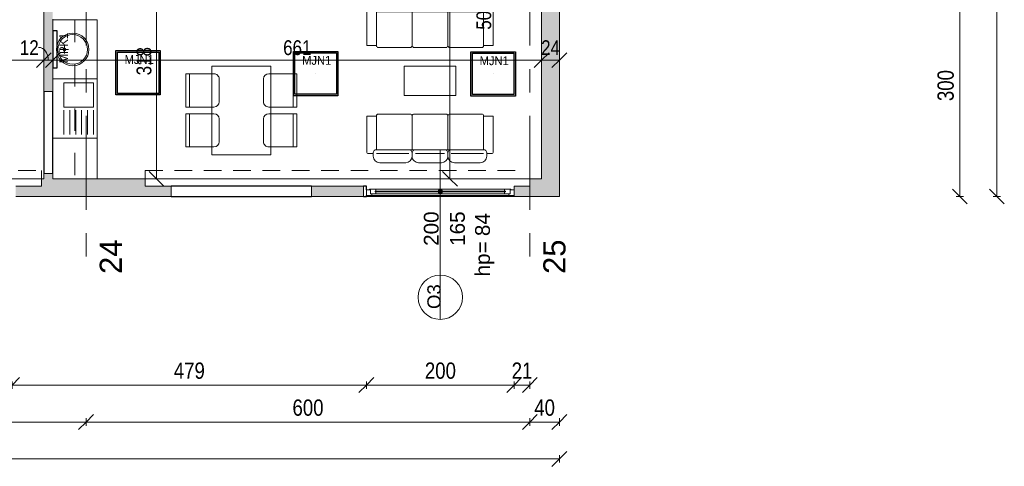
# Model space of a CAD drawing. Header units: centimetres. Extents: x -1631 to 21770, y -8842 to 3590.
# Tile 117 of 142: x 498 to 1829, y -257 to 348. Entities that reach past the tile are written whole.
import ezdxf

# ---------------------------------------------------------------- set-up
doc = ezdxf.new("R2010")
doc.units = ezdxf.units.CM
for name, pattern in [('Dash', [60, 30, -30]), ('Oś', [222.25, 127, -31.75, 31.75, -31.75]), ('Ponad', [39.688, 23.813, -15.875])]:
    doc.linetypes.add(name, pattern=pattern)
for name, color, linetype, lineweight in [('A-ANNO-DIMS', 211, 'Continuous', 13), ('A-ANNO-DIMS-100', 211, 'Continuous', 13), ('A-FLOR-OVHD', 1, 'Ponad', 9), ('A-GENM', 13, 'Continuous', 9), ('A-GLAZ', 151, 'Continuous', 13), ('A-GLAZ-IDEN', 152, 'Continuous', 13), ('A-WALL', 113, 'Continuous', 13), ('A-WALL-PATT', 111, 'Continuous', 13), ('I-FURN', 30, 'Continuous', 9), ('P-SANR-FIXT', 6, 'Continuous', 9), ('S-GRID', 1, 'Continuous', 13), ('S-GRID-IDEN', 1, 'Continuous', 13)]:
    doc.layers.add(name, color=color, linetype=linetype, lineweight=lineweight)
doc.layers.add('E_oprawy', color=12, linetype='Continuous')
doc.styles.add('Arial', font='arial.ttf', dxfattribs={"width": 0.9, "height": 18})
doc.styles.add('Arial Narrow_1', font='ARIALN.TTF', dxfattribs={"height": 22})
doc.styles.add('Arial Narrow_5', font='ARIALN.TTF', dxfattribs={"height": 20})
doc.styles.add('Arial_10', font='arial.ttf', dxfattribs={"height": 20})
doc.styles.add('Arial_13', font='arial.ttf', dxfattribs={"height": 0.2})
doc.styles.add('Arial_7', font='arial.ttf', dxfattribs={"height": 30})
doc.styles.add('Arial_8', font='arial.ttf', dxfattribs={"height": 18})
doc.dimstyles.new('Diagonal_1_100__0_1_', dxfattribs={"dimscale": 30.48, "dimtxt": 22.515481, "dimasz": 0.656168, "dimexe": 0.164042, "dimexo": 0.0625, "dimgap": 0.065617, "dimtad": 1, "dimdec": 1, "dimrnd": 0.1, "dimdsep": 46, "dimtxsty": 'Arial Narrow_1', "dimblk1": 'OBLIQUE', "dimblk2": 'OBLIQUE', "dimsah": 1, "dimcen": 0.09, "dimazin": 0, "dimtfac": 1, "dimtdec": 4, "dimtix": 1, "dimtmove": 0, "dimatfit": 3, "dimfxl": 0, "dimtvp": 1, "dimtolj": 1, "dimtzin": 0, "dimarcsym": 0})
doc.dimstyles.new('Diagonal_1_100__0__wewnętrzne', dxfattribs={"dimscale": 30.48, "dimtxt": 20.468619, "dimasz": 0.656168, "dimexe": 0.164042, "dimexo": 0.0625, "dimgap": 0.032808, "dimtad": 1, "dimdec": 0, "dimdsep": 46, "dimtxsty": 'Arial Narrow_5', "dimblk1": 'OBLIQUE', "dimblk2": 'OBLIQUE', "dimsah": 1, "dimcen": 0.09, "dimazin": 0, "dimtfac": 1, "dimtdec": 4, "dimtix": 1, "dimtmove": 0, "dimatfit": 3, "dimfxl": 0, "dimtvp": 1, "dimtolj": 1, "dimtzin": 0, "dimarcsym": 0})
doc.dimstyles.new('Diagonal_1_100__0__wewnętrzne_1', dxfattribs={"dimscale": 30.48, "dimtxt": 20.468619, "dimasz": 0.656168, "dimexe": 0.164042, "dimexo": 0.0625, "dimgap": 0.032808, "dimtad": 1, "dimdec": 0, "dimdsep": 46, "dimtxsty": 'Arial Narrow_5', "dimblk1": 'OBLIQUE', "dimblk2": 'OBLIQUE', "dimsah": 1, "dimcen": 0.09, "dimazin": 0, "dimtfac": 1, "dimtdec": 4, "dimtix": 1, "dimtmove": 1, "dimatfit": 3, "dimfxl": 0, "dimtvp": 1, "dimtolj": 1, "dimtzin": 0, "dimarcsym": 0})
doc.dimstyles.new('Diagonal_1_100__0__wewnętrzne_2', dxfattribs={"dimscale": 30.48, "dimtxt": 20.468619, "dimasz": 0.656168, "dimexe": 0.164042, "dimexo": 0.0625, "dimgap": 0.032808, "dimtad": 1, "dimdec": 0, "dimdsep": 46, "dimtxsty": 'Arial Narrow_5', "dimblk1": 'OBLIQUE', "dimblk2": 'OBLIQUE', "dimsah": 1, "dimcen": 0.09, "dimazin": 0, "dimtfac": 1, "dimtdec": 4, "dimtix": 1, "dimtmove": 2, "dimatfit": 3, "dimfxl": 0, "dimtvp": 1, "dimtolj": 1, "dimtzin": 0, "dimarcsym": 0})

# ---------------------------------------------------------------- blocks, each defined once
blk = doc.blocks.new('Blat - Blat-2179329-6_piętro IV __13_80 m_ - stan projektowany')
at = {"layer": 'I-FURN'}
for p, q in [((0, 0), (120, 0)), ((0, -80), (0, 0)), ((120, 0), (120, -80)), ((120, -80), (0, -80))]:
    blk.add_line(p, q, dxfattribs=at)
blk = doc.blocks.new('krzesło - krzesło-1270919-6_piętro IV __13_80 m_ - stan projektowany')
at = {"layer": 'I-FURN'}
for p, q in [((-22.5, -22.5), (-22.5, 15.5)), ((-15.5, 22.5), (15.5, 22.5)), ((22.5, 15.5), (22.5, -22.5)), ((22.5, -17.5), (-22.5, -17.5)), ((22.5, -22.5), (-22.5, -22.5))]:
    blk.add_line(p, q, dxfattribs=at)
for centre, start, end in [((-15.5, 15.5), 90, 180), ((15.5, 15.5), 360, 90)]:
    blk.add_arc(centre, 7, start, end, dxfattribs=at)
blk = doc.blocks.new('krzesło - krzesło-823058-6_piętro IV __13_80 m_ - stan projektowany')
at = {"layer": 'I-FURN'}
for p, q in [((-22.5, 22.5), (-22.5, -15.5)), ((22.5, 22.5), (-22.5, 22.5)), ((22.5, 17.5), (-22.5, 17.5)), ((22.5, -15.5), (22.5, 22.5)), ((-15.5, -22.5), (15.5, -22.5))]:
    blk.add_line(p, q, dxfattribs=at)
for centre, start, end in [((-15.5, -15.5), 180, 270), ((15.5, -15.5), 270, 0)]:
    blk.add_arc(centre, 7, start, end, dxfattribs=at)
blk = doc.blocks.new('Blat - Blat-1245948-6_piętro IV __13_80 m_ - stan projektowany')
at = {"layer": 'I-FURN'}
for p, q in [((0, 40), (0, 0)), ((70, 40), (0, 40)), ((70, 0), (70, 40)), ((0, 0), (70, 0))]:
    blk.add_line(p, q, dxfattribs=at)
blk = doc.blocks.new('kanapa 3 siedziska - kanapa-819259-6_piętro IV __13_80 m_ - stan projektowany')
at = {"layer": 'I-FURN'}
for p, q in [((-68, 33.9), (-32.9, 33.9)), ((-15.4, 33.9), (15.4, 33.9)), ((32.9, 33.9), (68, 33.9)), ((-85.6, -29.3), (-85.6, 18.9)), ((-76.8, 21.5), (-82.9, 21.5)), ((-76.8, 20.7), (-76.8, 25.1)), ((-72.4, 21.5), (-28.7, 21.5)), ((-72.4, 16.3), (-72.4, -29.3)), ((-24.1, 16.3), (-72.4, 16.3)), ((-24.1, 25.1), (-24.1, 20.7)), ((-24.1, 16.3), (-24.1, -29.3)), ((24.1, 16.3), (-24.1, 16.3)), ((19.6, 21.5), (-19.6, 21.5)), ((24.1, 25.1), (24.1, 20.7)), ((72.4, 16.3), (24.1, 16.3)), ((24.1, -29.3), (24.1, 16.3)), ((28.5, 21.5), (34.7, 21.5)), ((72.4, 21.5), (28.7, 21.5)), ((72.4, -29.3), (72.4, 16.3)), ((76.8, 25.1), (76.8, 20.7)), ((76.8, 21.5), (82.9, 21.5)), ((85.6, 18.9), (85.6, -29.3)), ((-72.4, -29.3), (-85.6, -29.3)), ((-26.8, -31.9), (-69.8, -31.9)), ((-21.5, -31.9), (21.5, -31.9)), ((26.8, -31.9), (69.8, -31.9)), ((85.6, -29.3), (72.4, -29.3))]:
    blk.add_line(p, q, dxfattribs=at)
for centre, radius, start, end in [((-68, 25.1), 8.77, 90, 180), ((-32.9, 25.1), 8.77, 0, 90), ((-15.4, 25.1), 8.77, 90, 180), ((15.4, 25.1), 8.77, 360, 90), ((32.9, 25.1), 8.77, 90, 180), ((68, 25.1), 8.77, 0, 90), ((-82.9, 18.9), 2.63, 90, 180), ((-72.4, 20.7), 4.39, 180, 270), ((-28.5, 20.7), 4.39, 270, 0), ((-19.7, 20.7), 4.39, 180, 270), ((19.7, 20.7), 4.39, 270, 360), ((28.5, 20.7), 4.39, 180, 270), ((72.4, 20.7), 4.39, 270, 0), ((82.9, 18.9), 2.63, 0, 90), ((-69.8, -29.3), 2.63, 180, 270), ((-26.8, -29.3), 2.63, 270, 0), ((-21.5, -29.3), 2.63, 180, 270), ((21.5, -29.3), 2.63, 270, 0), ((26.8, -29.3), 2.63, 180, 270), ((69.8, -29.3), 2.63, 270, 0)]:
    blk.add_arc(centre, radius, start, end, dxfattribs=at)
blk = doc.blocks.new('kanapa 3 siedziska - kanapa-1274575-6_piętro IV __13_80 m_ - stan projektowany')
at = {"layer": 'I-FURN'}
for p, q in [((-85.6, 29.3), (-85.6, -18.9)), ((-72.4, 29.3), (-85.6, 29.3)), ((-72.4, -16.3), (-72.4, 29.3)), ((-26.8, 31.9), (-69.8, 31.9)), ((-24.1, -16.3), (-24.1, 29.3)), ((-21.5, 31.9), (21.5, 31.9)), ((24.1, 29.3), (24.1, -16.3)), ((26.8, 31.9), (69.8, 31.9)), ((85.6, 29.3), (72.4, 29.3)), ((72.4, 29.3), (72.4, -16.3)), ((85.6, -18.9), (85.6, 29.3)), ((-76.8, -21.5), (-82.9, -21.5)), ((-76.8, -20.7), (-76.8, -25.1)), ((-24.1, -16.3), (-72.4, -16.3)), ((-72.4, -21.5), (-28.7, -21.5)), ((24.1, -16.3), (-24.1, -16.3)), ((-24.1, -25.1), (-24.1, -20.7)), ((19.6, -21.5), (-19.6, -21.5)), ((72.4, -16.3), (24.1, -16.3)), ((24.1, -25.1), (24.1, -20.7)), ((28.5, -21.5), (34.7, -21.5)), ((72.4, -21.5), (28.7, -21.5)), ((76.8, -25.1), (76.8, -20.7)), ((76.8, -21.5), (82.9, -21.5)), ((-68, -33.9), (-32.9, -33.9)), ((-15.4, -33.9), (15.4, -33.9)), ((32.9, -33.9), (68, -33.9))]:
    blk.add_line(p, q, dxfattribs=at)
for centre, radius, start, end in [((-69.8, 29.3), 2.63, 90, 180), ((-26.8, 29.3), 2.63, 360, 90), ((-21.5, 29.3), 2.63, 90, 180), ((21.5, 29.3), 2.63, 360, 90), ((26.8, 29.3), 2.63, 90, 180), ((69.8, 29.3), 2.63, 360, 90), ((-82.9, -18.9), 2.63, 180, 270), ((-72.4, -20.7), 4.39, 90, 180), ((-68, -25.1), 8.77, 180, 270), ((-32.9, -25.1), 8.77, 270, 360), ((-28.5, -20.7), 4.39, 360, 90), ((-19.7, -20.7), 4.39, 90, 180), ((-15.4, -25.1), 8.77, 180, 270), ((15.4, -25.1), 8.77, 270, 0), ((19.7, -20.7), 4.39, 0, 90), ((28.5, -20.7), 4.39, 90, 180), ((32.9, -25.1), 8.77, 180, 270), ((68, -25.1), 8.77, 270, 360), ((72.4, -20.7), 4.39, 360, 90), ((82.9, -18.9), 2.63, 270, 0)]:
    blk.add_arc(centre, radius, start, end, dxfattribs=at)
blk = doc.blocks.new('Blat - Blat-2458767-6_piętro IV __13_80 m_ - stan projektowany')
at = {"layer": 'I-FURN', "linetype": 'Dash'}
for p, q in [((215, 0), (215, -30)), ((215, -30), (0, -30))]:
    blk.add_line(p, q, dxfattribs=at)
blk = doc.blocks.new('Blat - Blat-V19-6_piętro IV __13_80 m_ - stan projektowany')
at = {"layer": 'I-FURN'}
for p, q in [((0, 60), (0, 0)), ((80, 60), (0, 60)), ((80, 0), (80, 60))]:
    blk.add_line(p, q, dxfattribs=at)
blk = doc.blocks.new('zlewozmywak jednokomorowy - Type 1-2176593-6_piętro IV __13_80 m_ - stan projektowany')
at = {"layer": 'A-GENM'}
for p, q in [((-27.5, -66), (-27.5, -6)), ((52.5, -6), (52.5, -66)), ((-22.5, -21), (10.5, -21)), ((14.5, -61), (14.5, -21)), ((14.5, -21), (47.5, -21)), ((47.5, -21), (47.5, -61)), ((10.5, -29), (-22.5, -29)), ((10.5, -37), (-22.5, -37)), ((10.5, -45), (-22.5, -45)), ((10.5, -53), (-22.5, -53)), ((52.5, -66), (-27.5, -66)), ((10.5, -61), (-22.5, -61)), ((47.5, -61), (14.5, -61))]:
    blk.add_line(p, q, dxfattribs=at)
blk = doc.blocks.new('umywalka okrągła d _44cm stal nierdzewna - Type 1-2356172-6_piętro IV __13_80 m_ - stan projektowany')
at = {"layer": 'P-SANR-FIXT'}
for p, q in [((7, -21.9), (18, -21.9)), ((12.5, -16.4), (12.5, -27.4))]:
    blk.add_line(p, q, dxfattribs=at)
for centre, radius in [((12.5, -33), 22), ((12.5, -33), 20), ((12.5, -21.9), 1.9)]:
    blk.add_circle(centre, radius, dxfattribs=at)
blk = doc.blocks.new('Blat - Blat-2460421-6_piętro IV __13_80 m_ - stan projektowany')
at = {"layer": 'I-FURN'}
for p, q in [((0, 60), (0, 0)), ((55, 60), (0, 60))]:
    blk.add_line(p, q, dxfattribs=at)
blk = doc.blocks.new('Okno - automatyczna etykieta - 200x165 _projektowane_-2623157-6_piętro IV __13_80 m_ - stan projektowany')
at = {"layer": 'A-GLAZ'}
for p, q in [((-92.5, 5.5), (-100, 5.5)), ((-100, 5.5), (-100, -2)), ((-100, 5.5), (100, 5.5)), ((-87, 3.5), (-94.5, 3.5)), ((-94.5, 3.5), (-94.5, -2)), ((-94.5, -2), (-94.5, 3.5)), ((-94.5, 3.5), (-92.5, 3.5)), ((-92.5, 3.5), (-92.5, 5.5)), ((92.5, 5.5), (-92.5, 5.5)), ((88, 0.75), (-88, 0.75)), ((-88, 0.75), (-88, -0.25)), ((-88, -0.25), (-88, 0.75)), ((-88, 0.75), (-87, 0.75)), ((-87, 0.75), (-87, 3.5)), ((87, 3.5), (-87, 3.5)), ((2.5, 2.25), (-2.5, 2.25)), ((-2.5, 2.25), (-2.5, -1.75)), ((2.5, -1.75), (2.5, 2.25)), ((94.5, 3.5), (87, 3.5)), ((87, 3.5), (87, 0.75)), ((87, 0.75), (88, 0.75)), ((88, -0.25), (88, 0.75)), ((88, 0.75), (88, -0.25)), ((100, 5.5), (92.5, 5.5)), ((92.5, 5.5), (92.5, 3.5)), ((92.5, 3.5), (94.5, 3.5)), ((94.5, -2), (94.5, 3.5)), ((94.5, 3.5), (94.5, -2)), ((100, -2), (100, 5.5)), ((-100, -2), (-94.5, -2)), ((-94.5, -2), (-95.5, -2)), ((-95.5, -2), (-95.5, -3)), ((-95.5, -3), (-87, -3)), ((-88, -0.25), (88, -0.25)), ((-87, -0.25), (-88, -0.25)), ((-87, -3), (-87, -0.25)), ((87, -3), (-87, -3)), ((-2.5, -1.75), (2.5, -1.75)), ((87, -0.25), (87, -3)), ((88, -0.25), (87, -0.25)), ((87, -3), (95.5, -3)), ((95.5, -2), (94.5, -2)), ((94.5, -2), (100, -2)), ((95.5, -3), (95.5, -2))]:
    blk.add_line(p, q, dxfattribs=at)
blk = doc.blocks.new('DIMBLOCK1-6_piętro IV __13_80 m_ - stan projektowany')
at = {"layer": 'A-ANNO-DIMS-100', "transparency": 16777216}
for p, q in [((-1252.6, -246.8), (-1242.6, -236.8)), ((1227.4, -246.8), (1237.4, -236.8)), ((-1252.6, -246.8), (-1262.6, -256.8)), ((-1252.6, -241.8), (-1252.6, -251.8)), ((-1252.6, -246.8), (-1252.6, -241.8)), ((-1252.6, -246.8), (1227.4, -246.8)), ((1227.4, -246.8), (1217.4, -256.8)), ((1227.4, -241.8), (1227.4, -251.8)), ((1227.4, -246.8), (1227.4, -241.8))]:
    blk.add_line(p, q, dxfattribs=at)
at = {"layer": 'A-ANNO-DIMS-100', "color": 0, "transparency": 16777216, "insert": (-40.5, -216.3), "char_height": 22, "width": 66.903, "attachment_point": 1, "line_spacing_factor": 0.974696, "style": 'Arial Narrow_1'}
blk.add_mtext('2480', dxfattribs=at)
blk = doc.blocks.new('_Oblique')
at = {"color": 0, "linetype": 'ByBlock', "lineweight": -2}
blk.add_line((-0.5, -0.5), (0.5, 0.5), dxfattribs=at)
blk = doc.blocks.new('DIMBLOCK2-6_piętro IV __13_80 m_ - stan projektowany')
at = {"layer": 'A-ANNO-DIMS-100', "transparency": 16777216}
for p, q in [((1187.4, -196.8), (1177.4, -206.8)), ((1187.4, -196.8), (1197.4, -186.8)), ((1187.4, -191.8), (1187.4, -201.8)), ((1187.4, -196.8), (1187.4, -191.8)), ((1227.4, -196.8), (1187.4, -196.8)), ((1227.4, -196.8), (1217.4, -206.8)), ((1227.4, -196.8), (1237.4, -186.8)), ((1227.4, -191.8), (1227.4, -201.8)), ((1227.4, -196.8), (1227.4, -191.8))]:
    blk.add_line(p, q, dxfattribs=at)
at = {"layer": 'A-ANNO-DIMS-100', "color": 0, "transparency": 16777216, "insert": (1193.4, -166.3), "char_height": 22, "width": 33.452, "attachment_point": 1, "line_spacing_factor": 0.974696, "style": 'Arial Narrow_1'}
blk.add_mtext('40', dxfattribs=at)
blk = doc.blocks.new('DIMBLOCK3-6_piętro IV __13_80 m_ - stan projektowany')
at = {"layer": 'A-ANNO-DIMS-100', "transparency": 16777216}
for p, q in [((587.4, -196.8), (577.4, -206.8)), ((587.4, -196.8), (597.4, -186.8)), ((587.4, -191.8), (587.4, -201.8)), ((587.4, -196.8), (587.4, -191.8)), ((1187.4, -196.8), (587.4, -196.8)), ((1187.4, -196.8), (1177.4, -206.8)), ((1187.4, -196.8), (1197.4, -186.8)), ((1187.4, -191.8), (1187.4, -201.8)), ((1187.4, -196.8), (1187.4, -191.8))]:
    blk.add_line(p, q, dxfattribs=at)
at = {"layer": 'A-ANNO-DIMS-100', "color": 0, "transparency": 16777216, "insert": (866.5, -166.3), "char_height": 22, "width": 50.177, "attachment_point": 1, "line_spacing_factor": 0.974696, "style": 'Arial Narrow_1'}
blk.add_mtext('600', dxfattribs=at)
blk = doc.blocks.new('DIMBLOCK4-6_piętro IV __13_80 m_ - stan projektowany')
at = {"layer": 'A-ANNO-DIMS-100', "transparency": 16777216}
for p, q in [((-12.6, -196.8), (-22.6, -206.8)), ((-12.6, -196.8), (-2.6, -186.8)), ((-12.6, -191.8), (-12.6, -201.8)), ((-12.6, -196.8), (-12.6, -191.8)), ((587.4, -196.8), (-12.6, -196.8)), ((587.4, -196.8), (577.4, -206.8)), ((587.4, -196.8), (597.4, -186.8)), ((587.4, -191.8), (587.4, -201.8)), ((587.4, -196.8), (587.4, -191.8))]:
    blk.add_line(p, q, dxfattribs=at)
at = {"layer": 'A-ANNO-DIMS-100', "color": 0, "transparency": 16777216, "insert": (266.5, -166.3), "char_height": 22, "width": 50.177, "attachment_point": 1, "line_spacing_factor": 0.974696, "style": 'Arial Narrow_1'}
blk.add_mtext('600', dxfattribs=at)
blk = doc.blocks.new('DIMBLOCK9-6_piętro IV __13_80 m_ - stan projektowany')
at = {"layer": 'A-ANNO-DIMS-100', "transparency": 16777216}
for p, q in [((1819, 2848.3), (1809, 2858.3)), ((1814, 2848.3), (1824, 2848.3)), ((1819, 2848.3), (1814, 2848.3)), ((1819, 108.3), (1819, 2848.3)), ((1819, 2848.3), (1829, 2838.3)), ((1819, 108.3), (1809, 118.3)), ((1814, 108.3), (1824, 108.3)), ((1819, 108.3), (1814, 108.3)), ((1819, 108.3), (1829, 98.3))]:
    blk.add_line(p, q, dxfattribs=at)
at = {"layer": 'A-ANNO-DIMS-100', "color": 0, "transparency": 16777216, "insert": (1788.6, 1450.4), "char_height": 22, "width": 66.903, "attachment_point": 1, "rotation": 90, "line_spacing_factor": 0.974696, "style": 'Arial Narrow_1'}
blk.add_mtext('2740', dxfattribs=at)
blk = doc.blocks.new('DIMBLOCK17-6_piętro IV __13_80 m_ - stan projektowany')
at = {"layer": 'A-ANNO-DIMS-100', "transparency": 16777216}
for p, q in [((1769, 408.3), (1759, 418.3)), ((1764, 408.3), (1774, 408.3)), ((1769, 408.3), (1764, 408.3)), ((1769, 108.3), (1769, 408.3)), ((1769, 408.3), (1779, 398.3)), ((1769, 108.3), (1759, 118.3)), ((1764, 108.3), (1774, 108.3)), ((1769, 108.3), (1764, 108.3)), ((1769, 108.3), (1779, 98.3))]:
    blk.add_line(p, q, dxfattribs=at)
at = {"layer": 'A-ANNO-DIMS-100', "color": 0, "transparency": 16777216, "insert": (1738.6, 237.4), "char_height": 22, "width": 50.177, "attachment_point": 1, "rotation": 90, "line_spacing_factor": 0.974696, "style": 'Arial Narrow_1'}
blk.add_mtext('300', dxfattribs=at)
blk = doc.blocks.new('DIMBLOCK66-6_piętro IV __13_80 m_ - stan projektowany')
at = {"layer": 'A-ANNO-DIMS-100', "transparency": 16777216}
for p, q in [((682.6, 450.3), (672.6, 460.3)), ((677.6, 450.3), (687.6, 450.3)), ((682.6, 450.3), (677.6, 450.3)), ((682.6, 132.3), (682.6, 450.3)), ((682.6, 450.3), (692.6, 440.3)), ((682.6, 132.3), (672.6, 142.3)), ((677.6, 132.3), (687.6, 132.3)), ((682.6, 132.3), (677.6, 132.3)), ((682.6, 132.3), (692.6, 122.3))]:
    blk.add_line(p, q, dxfattribs=at)
at = {"layer": 'A-ANNO-DIMS-100', "color": 0, "transparency": 16777216, "insert": (655.7, 272.3), "char_height": 20, "width": 45.616, "attachment_point": 1, "rotation": 90, "line_spacing_factor": 0.974696, "style": 'Arial Narrow_5'}
blk.add_mtext('318', dxfattribs=at)
blk = doc.blocks.new('DIMBLOCK91-6_piętro IV __13_80 m_ - stan projektowany')
at = {"layer": 'A-ANNO-DIMS-100', "transparency": 16777216}
for p, q in [((1203.4, 292.9), (1193.4, 282.9)), ((1203.4, 292.9), (1213.4, 302.9)), ((1203.4, 287.9), (1203.4, 297.9)), ((1227.4, 292.9), (1203.4, 292.9)), ((1203.4, 292.9), (1203.4, 287.9)), ((1227.4, 292.9), (1217.4, 282.9)), ((1227.4, 292.9), (1237.4, 302.9)), ((1227.4, 287.9), (1227.4, 297.9)), ((1227.4, 292.9), (1227.4, 287.9))]:
    blk.add_line(p, q, dxfattribs=at)
at = {"layer": 'A-ANNO-DIMS-100', "color": 0, "transparency": 16777216, "insert": (1202.7, 319.7), "char_height": 20, "width": 30.411, "attachment_point": 1, "line_spacing_factor": 0.974696, "style": 'Arial Narrow_5'}
blk.add_mtext('24', dxfattribs=at)
blk = doc.blocks.new('DIMBLOCK92-6_piętro IV __13_80 m_ - stan projektowany')
at = {"layer": 'A-ANNO-DIMS-100', "transparency": 16777216}
for p, q in [((542.4, 292.9), (532.4, 282.9)), ((542.4, 292.9), (552.4, 302.9)), ((542.4, 287.9), (542.4, 297.9)), ((1203.4, 292.9), (542.4, 292.9)), ((542.4, 292.9), (542.4, 287.9)), ((1203.4, 292.9), (1193.4, 282.9)), ((1203.4, 292.9), (1213.4, 302.9)), ((1203.4, 287.9), (1203.4, 297.9)), ((1203.4, 292.9), (1203.4, 287.9))]:
    blk.add_line(p, q, dxfattribs=at)
at = {"layer": 'A-ANNO-DIMS-100', "color": 0, "transparency": 16777216, "insert": (853.9, 319.7), "char_height": 20, "width": 45.616, "attachment_point": 1, "line_spacing_factor": 0.974696, "style": 'Arial Narrow_5'}
blk.add_mtext('661', dxfattribs=at)
blk = doc.blocks.new('DIMBLOCK93-6_piętro IV __13_80 m_ - stan projektowany')
at = {"layer": 'A-ANNO-DIMS-100', "transparency": 16777216}
for p, q in [((530.4, 292.9), (520.4, 282.9)), ((530.4, 292.9), (540.4, 302.9)), ((530.4, 287.9), (530.4, 297.9)), ((542.4, 292.9), (530.4, 292.9)), ((530.4, 292.9), (530.4, 287.9)), ((542.4, 292.9), (532.4, 282.9)), ((542.4, 292.9), (552.4, 302.9)), ((542.4, 287.9), (542.4, 297.9)), ((542.4, 292.9), (542.4, 287.9))]:
    blk.add_line(p, q, dxfattribs=at)
blk.add_ellipse((523.3, 292.9), major_axis=(0, 17.2), ratio=0.759866, start_param=4.712389, end_param=6.283185, dxfattribs=at)
at = {"layer": 'A-ANNO-DIMS-100', "color": 0, "transparency": 16777216, "insert": (497.9, 319.7), "char_height": 20, "width": 30.411, "attachment_point": 1, "line_spacing_factor": 0.974696, "style": 'Arial Narrow_5'}
blk.add_mtext('12', dxfattribs=at)
blk = doc.blocks.new('DIMBLOCK94-6_piętro IV __13_80 m_ - stan projektowany')
at = {"layer": 'A-ANNO-DIMS-100', "transparency": 16777216}
for p, q in [((297.4, 292.9), (287.4, 282.9)), ((297.4, 292.9), (307.4, 302.9)), ((297.4, 287.9), (297.4, 297.9)), ((530.4, 292.9), (297.4, 292.9)), ((297.4, 292.9), (297.4, 287.9)), ((530.4, 292.9), (520.4, 282.9)), ((530.4, 292.9), (540.4, 302.9)), ((530.4, 287.9), (530.4, 297.9)), ((530.4, 292.9), (530.4, 287.9))]:
    blk.add_line(p, q, dxfattribs=at)
at = {"layer": 'A-ANNO-DIMS-100', "color": 0, "transparency": 16777216, "insert": (394.9, 319.7), "char_height": 20, "width": 45.616, "attachment_point": 1, "line_spacing_factor": 0.974696, "style": 'Arial Narrow_5'}
blk.add_mtext('233', dxfattribs=at)
blk = doc.blocks.new('DIMBLOCK120-6_piętro IV __13_80 m_ - stan projektowany')
at = {"layer": 'A-ANNO-DIMS-100', "transparency": 16777216}
for p, q in [((1079.5, 640.8), (1069.5, 650.8)), ((1074.5, 640.8), (1084.5, 640.8)), ((1079.5, 640.8), (1074.5, 640.8)), ((1079.5, 132.3), (1079.5, 640.8)), ((1079.5, 640.8), (1089.5, 630.8)), ((1079.5, 132.3), (1069.5, 142.3)), ((1084.5, 132.3), (1074.5, 132.3)), ((1079.5, 132.3), (1089.5, 122.3)), ((1079.5, 132.3), (1084.5, 132.3))]:
    blk.add_line(p, q, dxfattribs=at)
at = {"layer": 'A-ANNO-DIMS-100', "color": 0, "transparency": 16777216, "insert": (1115.2, 334), "char_height": 20, "width": 45.616, "attachment_point": 1, "rotation": 90, "line_spacing_factor": 0.974696, "style": 'Arial Narrow_5'}
blk.add_mtext('509', dxfattribs=at)
blk = doc.blocks.new('DIMBLOCK248-6_piętro IV __13_80 m_ - stan projektowany')
at = {"layer": 'A-ANNO-DIMS-100', "transparency": 16777216}
for p, q in [((1166.4, -146.8), (1176.4, -136.8)), ((1166.4, -141.8), (1166.4, -151.8)), ((1166.4, -146.8), (1166.4, -141.8)), ((1187.4, -146.8), (1197.4, -136.8)), ((1187.4, -141.8), (1187.4, -151.8)), ((1187.4, -146.8), (1187.4, -141.8)), ((1166.4, -146.8), (1156.4, -156.8)), ((1187.4, -146.8), (1166.4, -146.8)), ((1187.4, -146.8), (1177.4, -156.8))]:
    blk.add_line(p, q, dxfattribs=at)
at = {"layer": 'A-ANNO-DIMS-100', "color": 0, "transparency": 16777216, "insert": (1162.9, -116.3), "char_height": 22, "width": 33.452, "attachment_point": 1, "line_spacing_factor": 0.974696, "style": 'Arial Narrow_1'}
blk.add_mtext('21', dxfattribs=at)
blk = doc.blocks.new('DIMBLOCK249-6_piętro IV __13_80 m_ - stan projektowany')
at = {"layer": 'A-ANNO-DIMS-100', "transparency": 16777216}
for p, q in [((966.4, -146.8), (976.4, -136.8)), ((966.4, -141.8), (966.4, -151.8)), ((966.4, -146.8), (966.4, -141.8)), ((1166.4, -146.8), (1176.4, -136.8)), ((1166.4, -141.8), (1166.4, -151.8)), ((1166.4, -146.8), (1166.4, -141.8)), ((966.4, -146.8), (956.4, -156.8)), ((1166.4, -146.8), (966.4, -146.8)), ((1166.4, -146.8), (1156.4, -156.8))]:
    blk.add_line(p, q, dxfattribs=at)
at = {"layer": 'A-ANNO-DIMS-100', "color": 0, "transparency": 16777216, "insert": (1045.5, -116.3), "char_height": 22, "width": 50.177, "attachment_point": 1, "line_spacing_factor": 0.974696, "style": 'Arial Narrow_1'}
blk.add_mtext('200', dxfattribs=at)
blk = doc.blocks.new('DIMBLOCK250-6_piętro IV __13_80 m_ - stan projektowany')
at = {"layer": 'A-ANNO-DIMS-100', "transparency": 16777216}
for p, q in [((487.4, -146.8), (497.4, -136.8)), ((487.4, -141.8), (487.4, -151.8)), ((487.4, -146.8), (487.4, -141.8)), ((966.4, -146.8), (976.4, -136.8)), ((966.4, -141.8), (966.4, -151.8)), ((966.4, -146.8), (966.4, -141.8)), ((487.4, -146.8), (477.4, -156.8)), ((966.4, -146.8), (487.4, -146.8)), ((966.4, -146.8), (956.4, -156.8))]:
    blk.add_line(p, q, dxfattribs=at)
at = {"layer": 'A-ANNO-DIMS-100', "color": 0, "transparency": 16777216, "insert": (706, -116.3), "char_height": 22, "width": 50.177, "attachment_point": 1, "line_spacing_factor": 0.974696, "style": 'Arial Narrow_1'}
blk.add_mtext('479', dxfattribs=at)
blk = doc.blocks.new('Okno_LD_typ 100 - metka _ wys_parapetu-2491833-6_piętro IV __13_80 m_ - stan projektowany')
at = {"layer": 'A-GLAZ-IDEN'}
blk.add_line((0, 1.892), (0, -0.392), dxfattribs=at)
blk.add_circle((0, -0.092), 0.3, dxfattribs=at)
at = {"layer": 'A-GLAZ-IDEN', "insert": (0.471, 0.663), "char_height": 0.2, "width": 0.48783, "attachment_point": 3, "rotation": 90, "line_spacing_factor": 0.936439, "style": 'Arial_13', "bg_fill": 3, "box_fill_scale": 1.25, "bg_fill_color": 256, "bg_fill_true_color": 13158600, "bg_fill_transparency": 0}
blk.add_mtext('\\pxqr,t6.35,12.7,19.05,25.4,31.75,38.1,44.45,50.8,57.15,63.5,69.85,76.2,82.55,88.9,95.25,101.6,107.95,114.3,120.65,127,133.35,139.7,146.05,152.4,158.75,165.1,171.45,177.8,184.15,190.5,196.85,203.2;{hp= }', dxfattribs=at)
blk = doc.blocks.new('MJN1')
at = {"layer": 'E_oprawy', "linetype": 'ByBlock'}
h = blk.add_hatch(color=256, dxfattribs=at)
h.paths.add_polyline_path([(-30, -30), (-30, 30), (30, 30), (30, -30)])
h.paths.add_polyline_path([(-28, -28), (-28, 28), (28, 28), (28, -28)], flags=16)
for points in [[(-30, -30), (-30, 30), (30, 30), (30, -30)], [(-28, -28), (-28, 28), (28, 28), (28, -28)]]:
    blk.add_lwpolyline(points, close=True, dxfattribs=at)
blk.add_circle((0, 0), 0.0000001, dxfattribs=at)
at = {"layer": 'E_oprawy', "color": 4, "style": 'Arial', "width": 0.9}
blk.add_text('MJN1', height=12, dxfattribs=at).set_placement((-18.3, 11.9))
blk = doc.blocks.new('MPK1')
at = {"layer": 'E_oprawy', "linetype": 'ByBlock'}
blk.add_lwpolyline([(0, 6), (0, 0), (50, 0), (50, 6)], close=True, dxfattribs=at)
at = {"layer": 'E_oprawy'}
blk.add_circle((25, 0), 0.00001, dxfattribs=at)
at = {"layer": 'E_oprawy', "color": 4, "style": 'Arial', "width": 0.9}
blk.add_text('MPK1', height=12, rotation=180, dxfattribs=at).set_placement((43.9, 20.7))

msp = doc.modelspace()

# ---------------------------------------------------------------- hatches: boundary and pattern name
at = {"layer": 'A-WALL-PATT'}
h = msp.add_hatch(color=9, dxfattribs=at)
h.paths.add_polyline_path([(542.38, 132.33), (542.38, 139.33), (530.38, 139.33), (530.38, 132.33)], flags=0)
h.paths.add_polyline_path([(542.38, 250.33), (542.38, 465.83), (530.38, 465.83), (530.38, 250.33)], flags=0)
h.paths.add_polyline_path([(530.38, 657.83), (542.38, 657.83), (542.38, 660.33), (530.38, 660.33)], flags=0)
h.paths.add_polyline_path([(530.38, 781.33), (542.38, 781.33), (542.38, 1102.83), (530.38, 1102.83), (530.38, 788.28)], flags=0)
h.paths.add_polyline_path([(530.38, 1312.83), (542.38, 1312.83), (542.38, 1431.33), (530.38, 1431.33)], flags=0)
h.paths.add_polyline_path([(530.38, 1633.83), (542.38, 1633.83), (542.38, 2022.83), (530.38, 2022.83), (530.38, 1665.12)], flags=0)
h.paths.add_polyline_path([(542.38, 2173.83), (542.38, 2458.83), (530.38, 2458.83), (530.38, 2173.83)], flags=0)
h.paths.add_polyline_path([(530.38, 2593.83), (542.38, 2593.83), (542.38, 2824.33), (530.38, 2824.33), (530.38, 2634.27)], flags=0)
for points in [[(1227.38, 132.33), (1227.38, 393.33), (1203.38, 393.33), (1203.38, 132.33)], [(527.38, 108.33), (667.38, 108.33), (667.38, 132.33), (527.38, 132.33), (527.38, 122.33)], [(1187.38, 108.33), (1227.38, 108.33), (1227.38, 132.33), (1187.38, 132.33), (1187.38, 122.33)]]:
    msp.add_hatch(color=9, dxfattribs=at).paths.add_polyline_path(points, flags=0)
h = msp.add_hatch(color=9, dxfattribs=at)
h.paths.add_polyline_path([(-537.36, 108.33), (-532.62, 108.33), (-532.62, 122.33), (-552.62, 122.33), (-552.62, 108.33)], flags=0)
h.paths.add_polyline_path([(-327.62, 108.33), (-257.62, 108.33), (-257.62, 122.33), (-327.62, 122.33)], flags=0)
h.paths.add_polyline_path([(-47.62, 108.33), (22.38, 108.33), (22.38, 122.33), (-47.62, 122.33)], flags=0)
h.paths.add_polyline_path([(232.38, 108.33), (302.38, 108.33), (302.38, 122.33), (232.38, 122.33)], flags=0)
h.paths.add_polyline_path([(492.38, 108.33), (527.38, 108.33), (527.38, 122.33), (492.38, 122.33)], flags=0)
h = msp.add_hatch(color=9, dxfattribs=at)
h.paths.add_polyline_path([(667.38, 108.33), (702.38, 108.33), (702.38, 122.33), (667.38, 122.33)], flags=0)
h.paths.add_polyline_path([(892.38, 108.33), (962.38, 108.33), (962.38, 122.33), (892.38, 122.33)], flags=0)
h.paths.add_polyline_path([(1166.38, 108.33), (1187.38, 108.33), (1187.38, 122.33), (1166.38, 122.33), (1166.38, 109.83)], flags=0)

# ---------------------------------------------------------------- linework, layer by layer
at = {"layer": 'A-FLOR-OVHD'}
for p, q in [((297.38, 143.33), (527.38, 143.33)), ((527.38, 132.33), (527.38, 143.33)), ((667.38, 132.33), (667.38, 143.33)), ((667.38, 143.33), (1172.38, 143.33))]:
    msp.add_line(p, q, dxfattribs=at)
at = {"layer": 'A-WALL', "lineweight": 9}
for p, q in [((530.38, 465.83), (530.38, 250.33)), ((1203.38, 423.33), (1203.38, 132.33)), ((1227.38, 108.33), (1227.38, 423.33)), ((542.38, 250.33), (542.38, 348.33)), ((530.38, 139.33), (530.38, 132.33)), ((542.38, 132.33), (542.38, 139.33)), ((297.38, 132.33), (530.38, 132.33)), ((527.38, 122.33), (492.38, 122.33)), ((527.38, 132.33), (527.38, 122.33)), ((542.38, 132.33), (1203.38, 132.33)), ((667.38, 122.33), (667.38, 132.33)), ((702.38, 122.33), (667.38, 122.33)), ((962.38, 122.33), (892.38, 122.33)), ((1187.38, 122.33), (1166.38, 122.33)), ((1166.38, 122.33), (1166.38, 117.33)), ((1187.38, 132.33), (1187.38, 122.33)), ((492.38, 108.33), (702.38, 108.33)), ((892.38, 108.33), (962.38, 108.33)), ((1227.38, 108.33), (966.38, 108.33)), ((1166.38, 109.83), (1166.38, 108.33))]:
    msp.add_line(p, q, dxfattribs=at)
at = {"layer": 'A-WALL'}
for p, q in [((530.38, 250.33), (542.38, 250.33)), ((542.38, 139.33), (530.38, 139.33)), ((702.38, 108.33), (702.38, 122.33)), ((892.38, 122.33), (892.38, 108.33)), ((962.38, 108.33), (962.38, 122.33))]:
    msp.add_line(p, q, dxfattribs=at)
at = {"layer": 'A-WALL', "color": 7, "lineweight": 25}
for p, q in [((530.38, 250.33), (530.38, 139.33)), ((542.38, 139.33), (542.38, 250.33)), ((892.38, 122.33), (702.38, 122.33)), ((966.38, 122.33), (962.38, 122.33)), ((966.38, 117.33), (966.38, 122.33)), ((702.38, 108.33), (892.38, 108.33)), ((962.38, 108.33), (966.38, 108.33)), ((966.38, 108.33), (966.38, 109.83))]:
    msp.add_line(p, q, dxfattribs=at)
at = {"layer": 'S-GRID', "linetype": 'Oś'}
for p, q in [((587.38, 2884.27), (587.38, 27.13)), ((1187.38, 2884.27), (1187.38, 27.13))]:
    msp.add_line(p, q, dxfattribs=at)

# ---------------------------------------------------------------- block references
at = {"layer": 'A-GENM', "rotation": 90.00000000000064}
msp.add_blockref('zlewozmywak jednokomorowy - Type 1-2176593-6_piętro IV __13_80 m_ - stan projektowany', (536.38, 214.83), dxfattribs=at)
at = {"layer": 'A-GLAZ', "rotation": 180}
msp.add_blockref('Okno - automatyczna etykieta - 200x165 _projektowane_-2623157-6_piętro IV __13_80 m_ - stan projektowany', (1066.38, 115.33), dxfattribs=at)
at = {"layer": 'E_oprawy', "rotation": 270}
msp.add_blockref('MPK1', (542.38, 332.59), dxfattribs=at)
at = {"layer": 'E_oprawy'}
for p in [(657.81, 275.68), (897.86, 274.62), (1137.88, 274.16)]:
    msp.add_blockref('MJN1', p, dxfattribs=at)
at = {"layer": 'I-FURN'}
for name, p, rotation in [('kanapa 3 siedziska - kanapa-1274575-6_piętro IV __13_80 m_ - stan projektowany', (1052.48, 341.79), 180), ('Blat - Blat-V19-6_piętro IV __13_80 m_ - stan projektowany', (542.38, 347.33), 270.0000000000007), ('Blat - Blat-2179329-6_piętro IV __13_80 m_ - stan projektowany', (757.38, 164.87), 90.00000000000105), ('Blat - Blat-1245948-6_piętro IV __13_80 m_ - stan projektowany', (1087.48, 284.87), 180), ('krzesło - krzesło-823058-6_piętro IV __13_80 m_ - stan projektowany', (744.88, 251.87), 90.00000000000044), ('krzesło - krzesło-1270919-6_piętro IV __13_80 m_ - stan projektowany', (849.88, 251.87), 90.0000000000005), ('krzesło - krzesło-1270919-6_piętro IV __13_80 m_ - stan projektowany', (744.88, 197.87), 269.9999999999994), ('krzesło - krzesło-823058-6_piętro IV __13_80 m_ - stan projektowany', (849.88, 197.87), 269.9999999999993), ('kanapa 3 siedziska - kanapa-819259-6_piętro IV __13_80 m_ - stan projektowany', (1052.48, 187.94), 180), ('Blat - Blat-2460421-6_piętro IV __13_80 m_ - stan projektowany', (542.38, 187.33), 270.0000000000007)]:
    msp.add_blockref(name, p, dxfattribs=dict(at, rotation=rotation))
at = {"layer": 'I-FURN', "linetype": 'Dash', "rotation": 89.99999999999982}
msp.add_blockref('Blat - Blat-2458767-6_piętro IV __13_80 m_ - stan projektowany', (542.38, 132.33), dxfattribs=at)
at = {"layer": 'P-SANR-FIXT', "rotation": 90.00000000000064}
msp.add_blockref('umywalka okrągła d _44cm stal nierdzewna - Type 1-2356172-6_piętro IV __13_80 m_ - stan projektowany', (536.38, 294.83), dxfattribs=at)

# ---------------------------------------------------------------- texts
at = {"layer": 'S-GRID-IDEN', "char_height": 30, "width": 48.3, "attachment_point": 5, "rotation": 90, "line_spacing_factor": 0.936439, "style": 'Arial_7'}
for s, insert in [('\\pxqc,t4.23333,8.46667,12.7,16.93333,21.16667,25.4,29.63333,33.86667,38.1,42.33333,46.56667,50.8,55.03333,59.26667,63.5,67.73333,71.96667,76.2,80.43333,84.66667,88.9,93.13333,97.36667,101.6,105.83333,110.06667,114.3,118.53333,122.76667,127,131.23333,135.46667;{24}', (620.88, 26.79)), ('\\pxqc,t4.23333,8.46667,12.7,16.93333,21.16667,25.4,29.63333,33.86667,38.1,42.33333,46.56667,50.8,55.03333,59.26667,63.5,67.73333,71.96667,76.2,80.43333,84.66667,88.9,93.13333,97.36667,101.6,105.83333,110.06667,114.3,118.53333,122.76667,127,131.23333,135.46667;{25}', (1220.88, 26.79))]:
    msp.add_mtext(s, dxfattribs=dict(at, insert=insert))

# ---------------------------------------------------------------- dimensions: what is measured, and where the dimension line sits
at = {"layer": 'A-ANNO-DIMS'}
for base, p1, p2, angle, dimstyle, override, picture, middle in [((1818.99, 2848.33), (1813.99, 108.33), (1813.99, 2848.33), 90, 'Diagonal_1_100__0_1_', {"dimpost": '<>', "dimfxl": 2740}, 'DIMBLOCK9-6_piętro IV __13_80 m_ - stan projektowany', (1805.76, 1478.33)), ((682.57, 450.33), (677.57, 132.33), (677.57, 450.33), 90, 'Diagonal_1_100__0__wewnętrzne', {"dimpost": '<>', "dimfxl": 318}, 'DIMBLOCK66-6_piętro IV __13_80 m_ - stan projektowany', (671.36, 291.33)), ((1768.99, 408.33), (1763.99, 108.33), (1763.99, 408.33), 90, 'Diagonal_1_100__0_1_', {"dimpost": '<>', "dimfxl": 300}, 'DIMBLOCK17-6_piętro IV __13_80 m_ - stan projektowany', (1755.76, 258.33)), ((487.38, -146.77), (966.38, -141.77), (487.38, -141.77), 0, 'Diagonal_1_100__0_1_', {"dimpost": '<>', "dimfxl": 479}, 'DIMBLOCK250-6_piętro IV __13_80 m_ - stan projektowany', (726.88, -133.53)), ((966.38, -146.77), (1166.38, -141.77), (966.38, -141.77), 0, 'Diagonal_1_100__0_1_', {"dimpost": '<>', "dimfxl": 200}, 'DIMBLOCK249-6_piętro IV __13_80 m_ - stan projektowany', (1066.38, -133.53)), ((1166.38, -146.77), (1187.38, -141.77), (1166.38, -141.77), 0, 'Diagonal_1_100__0_1_', {"dimpost": '<>', "dimfxl": 21}, 'DIMBLOCK248-6_piętro IV __13_80 m_ - stan projektowany', (1176.88, -133.72))]:
    dim = msp.add_linear_dim(base=base, p1=p1, p2=p2, angle=angle, dimstyle=dimstyle, override=override, dxfattribs=at)
    dim.commit()
    dim.dimension.update_dxf_attribs({"geometry": picture, "text_midpoint": middle})
dim = msp.add_linear_dim(base=(1079.48404441, 640.82555458), p1=(1084.48404441, 132.32555458), p2=(1074.48404441, 640.82555458), angle=90, dimstyle='Diagonal_1_100__0__wewnętrzne_2', override={"dimpost": '<>', "dimfxl": 508.598319}, dxfattribs=at)
dim.commit()
dim.dimension.update_dxf_attribs({"geometry": 'DIMBLOCK120-6_piętro IV __13_80 m_ - stan projektowany', "text_midpoint": (1128.54607997, 356.82213552), "dimtype": 160, "text_rotation": 90})
for base, p1, p2, dimstyle, override, picture, middle in [((297.38, 292.9), (530.38, 287.9), (297.38, 287.9), 'Diagonal_1_100__0__wewnętrzne', {"dimpost": '<>', "dimfxl": 233}, 'DIMBLOCK94-6_piętro IV __13_80 m_ - stan projektowany', (413.88, 304.11)), ((542.38, 292.9), (1203.38, 287.9), (542.38, 287.9), 'Diagonal_1_100__0__wewnętrzne', {"dimpost": '<>', "dimfxl": 661}, 'DIMBLOCK92-6_piętro IV __13_80 m_ - stan projektowany', (872.88, 304.11)), ((1203.38, 292.9), (1227.38, 287.9), (1203.38, 287.9), 'Diagonal_1_100__0__wewnętrzne', {"dimpost": '<>', "dimfxl": 24}, 'DIMBLOCK91-6_piętro IV __13_80 m_ - stan projektowany', (1215.38, 303.94)), ((-12.62, -196.77), (587.38, -191.77), (-12.62, -191.77), 'Diagonal_1_100__0_1_', {"dimpost": '<>', "dimfxl": 600}, 'DIMBLOCK4-6_piętro IV __13_80 m_ - stan projektowany', (287.38, -183.53)), ((587.38, -196.77), (1187.38, -191.77), (587.38, -191.77), 'Diagonal_1_100__0_1_', {"dimpost": '<>', "dimfxl": 600}, 'DIMBLOCK3-6_piętro IV __13_80 m_ - stan projektowany', (887.38, -183.53)), ((1187.38, -196.77), (1227.38, -191.77), (1187.38, -191.77), 'Diagonal_1_100__0_1_', {"dimpost": '<>', "dimfxl": 40}, 'DIMBLOCK2-6_piętro IV __13_80 m_ - stan projektowany', (1207.38, -183.53)), ((1227.38, -246.77), (-1252.62, -241.77), (1227.38, -241.77), 'Diagonal_1_100__0_1_', {"dimpost": '<>', "dimfxl": 2480}, 'DIMBLOCK1-6_piętro IV __13_80 m_ - stan projektowany', (-12.62, -233.53))]:
    dim = msp.add_linear_dim(base=base, p1=p1, p2=p2, dimstyle=dimstyle, override=override, dxfattribs=at)
    dim.commit()
    dim.dimension.update_dxf_attribs({"geometry": picture, "text_midpoint": middle})
dim = msp.add_linear_dim(base=(530.38, 292.9), p1=(542.38, 287.9), p2=(530.38, 287.9), dimstyle='Diagonal_1_100__0__wewnętrzne_1', override={"dimpost": '<>', "dimfxl": 12}, dxfattribs=at)
dim.commit()
dim.dimension.update_dxf_attribs({"geometry": 'DIMBLOCK93-6_piętro IV __13_80 m_ - stan projektowany', "text_midpoint": (513.14, 306.41), "dimtype": 160, "text_rotation": 360})

# ---------------------------------------------------------------- next in the draw order: block references
at = {"layer": 'A-GLAZ-IDEN', "xscale": 99.99999999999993, "yscale": 99.99999999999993, "zscale": 99.99999999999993}
msp.add_blockref('Okno_LD_typ 100 - metka _ wys_parapetu-2491833-6_piętro IV __13_80 m_ - stan projektowany', (1066.38, -18.79), dxfattribs=at)

# ---------------------------------------------------------------- next in the draw order: texts
at = {"layer": 'A-GLAZ-IDEN', "rotation": 90, "line_spacing_factor": 0.936439}
for s, insert, char_height, width, attachment_point, style in [('\\pxqc,t6.35,12.7,19.05,25.4,31.75,38.1,44.45,50.8,57.15,63.5,69.85,76.2,82.55,88.9,95.25,101.6,107.95,114.3,120.65,127,133.35,139.7,146.05,152.4,158.75,165.1,171.45,177.8,184.15,190.5,196.85,203.2;{200}', (1054.26, 64.84), 20, 48.3, 5, 'Arial_10'), ('\\pxqc,t6.35,12.7,19.05,25.4,31.75,38.1,44.45,50.8,57.15,63.5,69.85,76.2,82.55,88.9,95.25,101.6,107.95,114.3,120.65,127,133.35,139.7,146.05,152.4,158.75,165.1,171.45,177.8,184.15,190.5,196.85,203.2;{165}', (1089.7, 64.84), 20, 48.3, 5, 'Arial_10'), ('\\pxt6.35,12.7,19.05,25.4,31.75,38.1,44.45,50.8,57.15,63.5,69.85,76.2,82.55,88.9,95.25,101.6,107.95,114.3,120.65,127,133.35,139.7,146.05,152.4,158.75,165.1,171.45,177.8,184.15,190.5,196.85,203.2;{84}', (1113.49, 54.73), 20, 32.4, 1, 'Arial_10'), ('\\pxqc,t7.05556,14.11111,21.16667,28.22222,35.27778,42.33333,49.38889,56.44444,63.5,70.55556,77.61111,84.66667,91.72222,98.77778,105.83333,112.88889,119.94444,127,134.05556,141.11111,148.16667,155.22222,162.27778,169.33333,176.38889,183.44444,190.5,197.55556,204.61111,211.66667,218.72222,225.77778;{O3}', (1057.99, -27.17), 18, 33.7, 5, 'Arial_8')]:
    msp.add_mtext(s, dxfattribs=dict(at, insert=insert, char_height=char_height, width=width, attachment_point=attachment_point, style=style))

doc.saveas('drawing.dxf')
